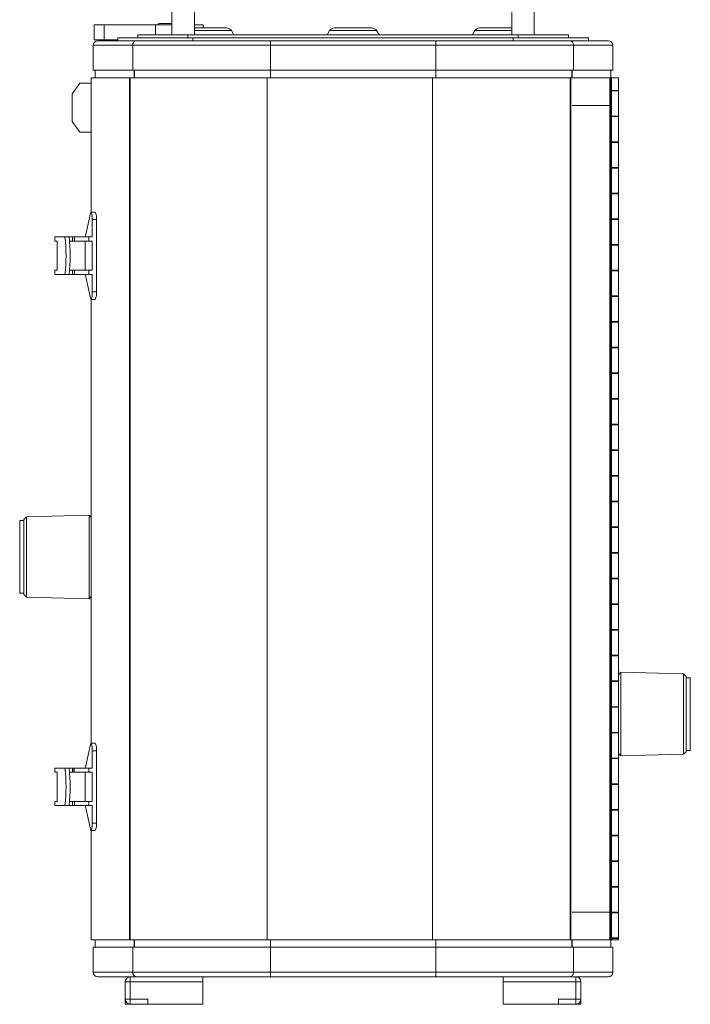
# Model space of a CAD drawing. Header units: millimetres. Extents: x 9 to 1220, y -890 to 456.
# Tile 1 of 10: x 64 to 332, y -890 to -497. Entities that reach past the tile are written whole.
import ezdxf

# ---------------------------------------------------------------- set-up
doc = ezdxf.new("R2010")
doc.units = ezdxf.units.MM

msp = doc.modelspace()

# ---------------------------------------------------------------- linework, layer by layer
at = {"color": 7, "linetype": 'Continuous', "lineweight": 15}
for p, q in [((125.13, -492.11), (125.13, -502.91)), ((134.13, -502.91), (134.13, -492.11)), ((260.89, -492.11), (260.89, -502.91)), ((269.89, -502.91), (269.89, -492.11)), ((94.08, -498.91), (94.08, -504.91)), ((94.08, -498.91), (98.04, -498.91)), ((98.04, -498.91), (98.04, -504.91)), ((98.04, -498.91), (118.54, -498.91)), ((118.54, -498.91), (118.54, -502.91)), ((118.54, -498.91), (125.13, -498.91)), ((124.73, -498.41), (120.13, -498.41)), ((134.13, -498.91), (137.64, -498.91)), ((137.64, -498.91), (137.64, -500.21)), ((111.51, -504.11), (111.51, -502.91)), ((111.51, -502.91), (131.51, -502.91)), ((131.51, -502.91), (131.51, -504.11)), ((263.51, -502.91), (131.51, -502.91)), ((134.13, -500.21), (147.01, -500.21)), ((149.88, -502.91), (148.9, -501.27)), ((188.13, -501.27), (187.15, -502.91)), ((190.01, -500.21), (205.01, -500.21)), ((207.88, -502.91), (206.9, -501.27)), ((246.13, -501.27), (245.15, -502.91)), ((248.01, -500.21), (260.89, -500.21)), ((263.51, -504.11), (263.51, -502.91)), ((263.51, -502.91), (283.51, -502.91)), ((283.51, -502.91), (283.51, -504.11)), ((94.08, -504.91), (98.04, -504.91)), ((95.51, -505.31), (110.8, -505.31)), ((98.04, -504.91), (103.51, -504.91)), ((103.51, -504.11), (133.51, -504.11)), ((103.51, -505.31), (103.51, -504.11)), ((110.8, -505.31), (164.51, -505.31)), ((261.51, -504.11), (133.51, -504.11)), ((133.51, -504.11), (133.51, -505.31)), ((164.51, -507.11), (164.51, -505.31)), ((164.51, -505.31), (230.51, -505.31)), ((230.51, -505.31), (284.22, -505.31)), ((230.51, -505.31), (230.51, -507.11)), ((261.51, -505.31), (261.51, -504.11)), ((261.51, -504.11), (291.51, -504.11)), ((284.22, -505.31), (299.51, -505.31)), ((291.51, -504.11), (291.51, -505.31)), ((109.49, -507.11), (93.71, -507.11)), ((93.71, -507.11), (93.71, -517.11)), ((164.51, -507.11), (109.49, -507.11)), ((109.49, -507.11), (109.49, -517.11)), ((164.51, -507.11), (164.51, -517.11)), ((230.51, -507.11), (164.51, -507.11)), ((285.53, -507.11), (230.51, -507.11)), ((230.51, -507.11), (230.51, -517.11)), ((285.53, -507.11), (285.53, -517.11)), ((301.31, -507.11), (285.53, -507.11)), ((301.31, -507.11), (301.31, -517.11)), ((93.71, -517.11), (109.49, -517.11)), ((94.51, -520.11), (94.51, -517.11)), ((94.52, -517.11), (94.52, -520.11)), ((109.49, -517.11), (164.51, -517.11)), ((110, -517.11), (110, -520.11)), ((110.19, -517.11), (110.19, -520.11)), ((164.51, -517.11), (230.51, -517.11)), ((230.51, -517.11), (285.53, -517.11)), ((285.53, -517.11), (301.31, -517.11)), ((300.5, -517.11), (300.5, -520.11)), ((300.51, -520.11), (300.51, -517.11)), ((88.33, -522.27), (85.28, -526.51)), ((92.9, -522.27), (88.33, -522.27)), ((92.9, -520.11), (92.9, -573.67)), ((92.9, -520.11), (108.23, -520.11)), ((108.23, -520.11), (108.23, -864.11)), ((108.23, -520.11), (108.48, -520.11)), ((108.48, -520.11), (108.48, -864.11)), ((108.48, -520.11), (163.24, -520.11)), ((163.24, -520.11), (163.24, -864.11)), ((163.24, -520.11), (229.24, -520.11)), ((229.24, -520.11), (229.24, -864.11)), ((229.24, -520.11), (284.2, -520.11)), ((284.2, -520.11), (284.2, -864.11)), ((284.2, -520.11), (284.46, -520.11)), ((284.46, -520.11), (284.46, -864.11)), ((284.46, -520.11), (300.06, -520.11)), ((300.06, -520.11), (300.36, -520.11)), ((300.06, -520.11), (300.06, -864.11)), ((300.36, -520.11), (300.74, -520.11)), ((300.36, -520.11), (300.36, -864.11)), ((303.51, -520.11), (300.74, -520.11)), ((300.74, -525.36), (300.74, -520.11)), ((301.01, -520.11), (302.01, -520.11)), ((303.51, -525.11), (303.51, -520.11)), ((85.28, -526.51), (85.28, -537.53)), ((300.74, -525.11), (303.51, -525.11)), ((300.79, -525.36), (300.74, -525.36)), ((300.79, -525.36), (300.79, -535.36)), ((303.51, -525.36), (300.79, -525.36)), ((300.81, -525.11), (300.81, -525.36)), ((303.51, -535.36), (303.51, -525.36)), ((285.02, -531.11), (300.06, -531.11)), ((85.28, -537.53), (88.33, -541.77)), ((300.74, -535.36), (300.79, -535.36)), ((300.74, -545.86), (300.74, -535.36)), ((303.51, -535.61), (300.74, -535.61)), ((300.79, -535.36), (303.51, -535.36)), ((300.81, -535.36), (300.81, -535.61)), ((303.51, -545.61), (303.51, -535.61)), ((92.9, -541.77), (88.33, -541.77)), ((300.74, -545.61), (303.51, -545.61)), ((300.79, -545.86), (300.74, -545.86)), ((300.79, -545.86), (300.79, -555.86)), ((303.51, -545.86), (300.79, -545.86)), ((300.81, -545.61), (300.81, -545.86)), ((303.51, -555.86), (303.51, -545.86)), ((300.74, -555.86), (300.79, -555.86)), ((300.74, -566.36), (300.74, -555.86)), ((300.74, -556.11), (303.51, -556.11)), ((300.79, -555.86), (303.51, -555.86)), ((300.81, -555.86), (300.81, -556.11)), ((303.51, -566.11), (303.51, -556.11)), ((300.74, -566.11), (303.51, -566.11)), ((300.79, -566.36), (300.74, -566.36)), ((300.79, -566.36), (300.79, -576.36)), ((303.51, -566.36), (300.79, -566.36)), ((300.81, -566.11), (300.81, -566.36)), ((303.51, -576.36), (303.51, -566.36)), ((94.51, -573.67), (92.83, -573.67)), ((92.59, -574.16), (90.69, -582.71)), ((93.27, -583.6), (93.27, -576.67)), ((94.95, -576.67), (93.27, -576.67)), ((94.95, -605.54), (94.95, -576.67)), ((300.74, -576.36), (300.79, -576.36)), ((300.74, -586.86), (300.74, -576.36)), ((300.74, -576.61), (303.51, -576.61)), ((300.79, -576.36), (303.51, -576.36)), ((300.81, -576.36), (300.81, -576.61)), ((303.51, -586.61), (303.51, -576.61)), ((78.32, -585.3), (78.32, -583.6)), ((82.41, -583.6), (78.32, -583.6)), ((79.35, -585.3), (78.32, -585.3)), ((79.35, -596.9), (79.35, -585.3)), ((82.41, -583.6), (84.1, -583.6)), ((84.1, -583.6), (85.38, -583.6)), ((84.27, -585.3), (85.38, -585.3)), ((86.24, -583.6), (85.38, -583.6)), ((85.38, -585.3), (85.38, -583.6)), ((86.24, -585.3), (85.38, -585.3)), ((91.98, -583.6), (86, -583.6)), ((91.98, -585.3), (86, -585.3)), ((86.24, -585.3), (86.24, -583.6)), ((90.49, -585.3), (90.49, -596.9)), ((93.27, -583.6), (91.98, -583.6)), ((91.98, -585.3), (91.98, -583.6)), ((93.27, -585.3), (91.98, -585.3)), ((93.27, -585.3), (93.27, -596.9)), ((300.74, -586.61), (303.51, -586.61)), ((300.79, -586.86), (300.74, -586.86)), ((300.79, -586.86), (300.79, -596.86)), ((303.51, -586.86), (300.79, -586.86)), ((300.81, -586.61), (300.81, -586.86)), ((303.51, -596.86), (303.51, -586.86)), ((78.32, -598.6), (78.32, -596.9)), ((78.32, -596.9), (79.35, -596.9)), ((85.38, -596.9), (84.27, -596.9)), ((85.38, -598.6), (85.38, -596.9)), ((85.38, -596.9), (86.24, -596.9)), ((91.98, -596.9), (86.01, -596.9)), ((86.24, -598.6), (86.24, -596.9)), ((91.98, -596.9), (93.27, -596.9)), ((91.98, -598.6), (91.98, -596.9)), ((300.74, -596.86), (300.79, -596.86)), ((300.74, -607.36), (300.74, -596.86)), ((303.51, -597.11), (300.74, -597.11)), ((300.79, -596.86), (303.51, -596.86)), ((300.81, -596.86), (300.81, -597.11)), ((303.51, -607.11), (303.51, -597.11)), ((82.41, -598.6), (78.32, -598.6)), ((84.1, -598.6), (82.41, -598.6)), ((85.38, -598.6), (84.1, -598.6)), ((86.24, -598.6), (85.38, -598.6)), ((91.98, -598.6), (86.01, -598.6)), ((90.69, -599.49), (92.59, -608.04)), ((93.27, -598.6), (91.98, -598.6)), ((93.27, -605.54), (93.27, -598.6)), ((92.83, -608.54), (94.51, -608.54)), ((92.9, -608.54), (92.9, -785.67)), ((93.27, -605.54), (94.95, -605.54)), ((300.74, -607.11), (303.51, -607.11)), ((300.79, -607.36), (300.74, -607.36)), ((300.79, -607.36), (300.79, -617.36)), ((303.51, -607.36), (300.79, -607.36)), ((300.81, -607.11), (300.81, -607.36)), ((303.51, -617.36), (303.51, -607.36)), ((300.74, -617.36), (300.79, -617.36)), ((300.74, -627.86), (300.74, -617.36)), ((303.51, -617.61), (300.74, -617.61)), ((300.79, -617.36), (303.51, -617.36)), ((300.81, -617.36), (300.81, -617.61)), ((303.51, -627.61), (303.51, -617.61)), ((300.74, -627.61), (303.51, -627.61)), ((300.79, -627.86), (300.74, -627.86)), ((300.79, -627.86), (300.79, -637.86)), ((303.51, -627.86), (300.79, -627.86)), ((300.81, -627.61), (300.81, -627.86)), ((303.51, -637.86), (303.51, -627.86)), ((300.74, -637.86), (300.79, -637.86)), ((300.74, -648.36), (300.74, -637.86)), ((303.51, -638.11), (300.74, -638.11)), ((300.79, -637.86), (303.51, -637.86)), ((300.81, -637.86), (300.81, -638.11)), ((303.51, -648.11), (303.51, -638.11)), ((300.74, -648.11), (303.51, -648.11)), ((300.79, -648.36), (300.74, -648.36)), ((300.79, -648.36), (300.79, -658.36)), ((303.51, -648.36), (300.79, -648.36)), ((300.81, -648.11), (300.81, -648.36)), ((303.51, -658.36), (303.51, -648.36)), ((300.74, -658.36), (300.79, -658.36)), ((300.74, -668.86), (300.74, -658.36)), ((300.74, -658.61), (303.51, -658.61)), ((300.79, -658.36), (303.51, -658.36)), ((300.81, -658.36), (300.81, -658.61)), ((303.51, -668.61), (303.51, -658.61)), ((300.74, -668.61), (303.51, -668.61)), ((300.79, -668.86), (300.74, -668.86)), ((300.79, -668.86), (300.79, -678.86)), ((303.51, -668.86), (300.79, -668.86)), ((300.81, -668.61), (300.81, -668.86)), ((303.51, -678.86), (303.51, -668.86)), ((300.74, -678.86), (300.79, -678.86)), ((300.74, -689.36), (300.74, -678.86)), ((300.74, -679.11), (303.51, -679.11)), ((300.79, -678.86), (303.51, -678.86)), ((300.81, -678.86), (300.81, -679.11)), ((303.51, -689.11), (303.51, -679.11)), ((300.74, -689.11), (303.51, -689.11)), ((300.79, -689.36), (300.74, -689.36)), ((300.79, -689.36), (300.79, -699.36)), ((303.51, -689.36), (300.79, -689.36)), ((300.81, -689.11), (300.81, -689.36)), ((303.51, -699.36), (303.51, -689.36)), ((67.04, -695.31), (66.01, -696.34)), ((92.04, -694.66), (67.04, -695.31)), ((67.04, -695.31), (67.04, -727.37)), ((92.9, -695.52), (92.04, -694.66)), ((92.04, -728.02), (92.04, -694.66)), ((66.01, -696.84), (64.31, -696.84)), ((64.31, -725.84), (64.31, -696.84)), ((66.01, -726.34), (66.01, -696.34)), ((300.74, -699.36), (300.79, -699.36)), ((300.74, -709.86), (300.74, -699.36)), ((300.79, -699.36), (303.51, -699.36)), ((300.81, -699.36), (300.81, -699.61)), ((303.51, -699.61), (300.74, -699.61)), ((303.51, -709.61), (303.51, -699.61)), ((300.74, -709.61), (303.51, -709.61)), ((300.79, -709.86), (300.74, -709.86)), ((300.79, -709.86), (300.79, -719.86)), ((303.51, -709.86), (300.79, -709.86)), ((300.81, -709.61), (300.81, -709.86)), ((303.51, -719.86), (303.51, -709.86)), ((300.74, -719.86), (300.79, -719.86)), ((300.74, -730.36), (300.74, -719.86)), ((300.74, -720.11), (303.51, -720.11)), ((300.79, -719.86), (303.51, -719.86)), ((300.81, -719.86), (300.81, -720.11)), ((303.51, -730.11), (303.51, -720.11)), ((64.31, -725.84), (66.01, -725.84)), ((66.01, -726.34), (67.04, -727.37)), ((67.04, -727.37), (92.04, -728.02)), ((92.04, -728.02), (92.9, -727.16)), ((300.74, -730.11), (303.51, -730.11)), ((300.79, -730.36), (300.74, -730.36)), ((300.79, -730.36), (300.79, -740.36)), ((303.51, -730.36), (300.79, -730.36)), ((300.81, -730.11), (300.81, -730.36)), ((303.51, -740.36), (303.51, -730.36)), ((300.74, -740.36), (300.79, -740.36)), ((300.74, -750.86), (300.74, -740.36)), ((303.51, -740.61), (300.74, -740.61)), ((300.79, -740.36), (303.51, -740.36)), ((300.81, -740.36), (300.81, -740.61)), ((303.51, -750.61), (303.51, -740.61)), ((300.74, -750.61), (303.51, -750.61)), ((300.81, -750.61), (300.81, -750.86)), ((300.79, -750.86), (300.74, -750.86)), ((300.79, -750.86), (300.79, -760.86)), ((303.51, -750.86), (300.79, -750.86)), ((303.51, -760.86), (303.51, -750.86)), ((304.5, -757.4), (303.52, -758.38)), ((303.52, -789.79), (303.52, -758.38)), ((329.5, -758.06), (304.5, -757.4)), ((304.5, -757.4), (304.5, -769.76)), ((330.52, -759.08), (329.5, -758.06)), ((329.5, -790.11), (329.5, -758.06)), ((300.74, -760.86), (300.79, -760.86)), ((300.74, -771.36), (300.74, -760.86)), ((303.51, -761.11), (300.74, -761.11)), ((300.79, -760.86), (303.51, -760.86)), ((300.81, -760.86), (300.81, -761.11)), ((303.51, -771.11), (303.51, -761.11)), ((330.52, -759.08), (330.52, -789.08)), ((332.22, -759.58), (330.52, -759.58)), ((332.22, -759.58), (332.22, -770.32)), ((304.5, -769.76), (304.5, -790.77)), ((300.74, -771.11), (303.51, -771.11)), ((300.79, -771.36), (300.74, -771.36)), ((300.79, -771.36), (300.79, -781.36)), ((303.51, -771.36), (300.79, -771.36)), ((300.81, -771.11), (300.81, -771.36)), ((303.51, -781.36), (303.51, -771.36)), ((332.22, -770.32), (332.22, -788.58)), ((300.74, -781.36), (300.79, -781.36)), ((300.74, -791.86), (300.74, -781.36)), ((300.74, -781.61), (303.51, -781.61)), ((300.79, -781.36), (303.51, -781.36)), ((300.81, -781.36), (300.81, -781.61)), ((303.51, -791.61), (303.51, -781.61)), ((94.51, -785.67), (92.83, -785.67)), ((92.59, -786.16), (90.69, -794.71)), ((93.27, -795.6), (93.27, -788.67)), ((94.95, -788.67), (93.27, -788.67)), ((94.95, -817.54), (94.95, -788.67)), ((303.52, -789.79), (304.5, -790.77)), ((329.5, -790.11), (330.52, -789.08)), ((330.52, -788.58), (332.22, -788.58)), ((300.74, -791.61), (303.51, -791.61)), ((300.79, -791.86), (300.74, -791.86)), ((300.79, -791.86), (300.79, -801.86)), ((303.51, -791.86), (300.79, -791.86)), ((300.81, -791.61), (300.81, -791.86)), ((303.51, -801.86), (303.51, -791.86)), ((304.5, -790.77), (329.5, -790.11)), ((78.32, -797.3), (78.32, -795.6)), ((82.41, -795.6), (78.32, -795.6)), ((79.35, -797.3), (78.32, -797.3)), ((79.35, -808.9), (79.35, -797.3)), ((82.41, -795.6), (84.1, -795.6)), ((84.1, -795.6), (85.38, -795.6)), ((84.27, -797.3), (85.38, -797.3)), ((85.38, -795.6), (86.23, -795.6)), ((85.38, -797.3), (85.38, -795.6)), ((85.38, -797.3), (86.23, -797.3)), ((86, -795.6), (86, -797.3)), ((91.98, -795.6), (86, -795.6)), ((91.98, -797.3), (86, -797.3)), ((86.08, -797.3), (86.08, -795.6)), ((90.49, -797.3), (90.49, -808.9)), ((93.27, -795.6), (91.98, -795.6)), ((91.98, -797.3), (91.98, -795.6)), ((93.27, -797.3), (91.98, -797.3)), ((93.27, -797.3), (93.27, -808.9)), ((300.74, -801.86), (300.79, -801.86)), ((300.74, -812.36), (300.74, -801.86)), ((300.74, -802.11), (303.51, -802.11)), ((300.79, -801.86), (303.51, -801.86)), ((300.81, -801.86), (300.81, -802.11)), ((303.51, -812.11), (303.51, -802.11)), ((78.32, -810.6), (78.32, -808.9)), ((78.32, -808.9), (79.35, -808.9)), ((85.38, -808.9), (84.27, -808.9)), ((85.38, -810.6), (85.38, -808.9)), ((85.38, -808.9), (86.24, -808.9)), ((91.98, -808.9), (86.01, -808.9)), ((86.24, -810.6), (86.24, -808.9)), ((91.98, -808.9), (93.27, -808.9)), ((91.98, -810.6), (91.98, -808.9)), ((82.41, -810.6), (78.32, -810.6)), ((84.1, -810.6), (82.41, -810.6)), ((85.38, -810.6), (84.1, -810.6)), ((86.24, -810.6), (85.38, -810.6)), ((91.98, -810.6), (86.01, -810.6)), ((90.69, -811.49), (92.59, -820.04)), ((93.27, -810.6), (91.98, -810.6)), ((93.27, -817.54), (93.27, -810.6)), ((300.74, -812.11), (303.51, -812.11)), ((300.79, -812.36), (300.74, -812.36)), ((300.79, -812.36), (300.79, -822.36)), ((303.51, -812.36), (300.79, -812.36)), ((300.81, -812.11), (300.81, -812.36)), ((303.51, -822.36), (303.51, -812.36)), ((92.83, -820.54), (94.51, -820.54)), ((92.9, -820.54), (92.9, -864.11)), ((93.27, -817.54), (94.95, -817.54)), ((300.74, -822.36), (300.79, -822.36)), ((300.74, -832.86), (300.74, -822.36)), ((300.74, -822.61), (303.51, -822.61)), ((300.79, -822.36), (303.51, -822.36)), ((300.81, -822.36), (300.81, -822.61)), ((303.51, -832.61), (303.51, -822.61)), ((300.74, -832.61), (303.51, -832.61)), ((300.79, -832.86), (300.74, -832.86)), ((300.79, -832.86), (300.79, -842.86)), ((303.51, -832.86), (300.79, -832.86)), ((300.81, -832.61), (300.81, -832.86)), ((303.51, -842.86), (303.51, -832.86)), ((300.74, -842.86), (300.79, -842.86)), ((300.74, -853.36), (300.74, -842.86)), ((303.51, -843.11), (300.74, -843.11)), ((300.79, -842.86), (303.51, -842.86)), ((300.81, -842.86), (300.81, -843.11)), ((303.51, -853.11), (303.51, -843.11)), ((285.02, -853.11), (300.06, -853.11)), ((300.74, -853.11), (303.51, -853.11)), ((300.79, -853.36), (300.74, -853.36)), ((300.79, -853.36), (300.79, -863.36)), ((303.51, -853.36), (300.79, -853.36)), ((300.81, -853.11), (300.81, -853.36)), ((303.51, -863.36), (303.51, -853.36)), ((108.23, -864.11), (92.9, -864.11)), ((94.51, -867.11), (94.51, -864.11)), ((94.52, -864.11), (94.52, -867.11)), ((108.48, -864.11), (108.23, -864.11)), ((163.24, -864.11), (108.48, -864.11)), ((163.24, -864.11), (229.24, -864.11)), ((284.2, -864.11), (229.24, -864.11)), ((284.46, -864.11), (284.2, -864.11)), ((300.06, -864.11), (284.46, -864.11)), ((300.36, -864.11), (300.06, -864.11)), ((300.36, -864.11), (300.74, -864.11)), ((300.5, -864.11), (300.5, -867.11)), ((300.51, -867.11), (300.51, -864.11)), ((300.74, -863.36), (300.79, -863.36)), ((300.74, -864.11), (300.74, -863.36)), ((300.74, -863.61), (303.51, -863.61)), ((300.74, -864.11), (303.51, -864.11)), ((300.79, -863.36), (303.51, -863.36)), ((300.81, -863.36), (300.81, -863.61)), ((303.51, -864.11), (303.51, -863.61)), ((109.49, -867.11), (93.71, -867.11)), ((93.71, -877.11), (93.71, -867.11)), ((109.49, -877.11), (109.49, -867.11)), ((164.51, -867.11), (109.49, -867.11)), ((164.51, -877.11), (164.51, -867.11)), ((230.51, -867.11), (164.51, -867.11)), ((230.51, -877.11), (230.51, -867.11)), ((285.53, -867.11), (230.51, -867.11)), ((285.53, -877.11), (285.53, -867.11)), ((301.31, -867.11), (285.53, -867.11)), ((301.31, -877.11), (301.31, -867.11)), ((93.71, -877.11), (109.49, -877.11)), ((108.51, -878.91), (95.51, -878.91)), ((108.51, -880.91), (108.51, -878.91)), ((118.42, -878.91), (108.51, -878.91)), ((109.49, -877.11), (164.51, -877.11)), ((164.51, -878.91), (118.42, -878.91)), ((137.51, -878.91), (137.51, -880.91)), ((164.51, -878.91), (164.51, -877.11)), ((164.51, -877.11), (230.51, -877.11)), ((230.51, -878.91), (164.51, -878.91)), ((230.51, -877.11), (285.53, -877.11)), ((230.51, -877.11), (230.51, -878.91)), ((276.6, -878.91), (230.51, -878.91)), ((257.51, -880.91), (257.51, -878.91)), ((276.6, -878.91), (286.51, -878.91)), ((285.53, -877.11), (301.31, -877.11)), ((286.51, -880.91), (286.51, -878.91)), ((299.51, -878.91), (286.51, -878.91)), ((106.51, -887.91), (106.51, -880.91)), ((108.51, -880.91), (106.51, -880.91)), ((108.51, -887.91), (108.51, -880.91)), ((137.51, -880.91), (108.51, -880.91)), ((108.51, -880.91), (108.51, -880.91)), ((108.51, -880.91), (108.51, -880.91)), ((137.51, -880.91), (108.51, -880.91)), ((137.51, -880.91), (137.51, -880.91)), ((137.51, -889.91), (137.51, -880.91)), ((257.51, -880.91), (286.51, -880.91)), ((257.51, -880.91), (257.51, -880.91)), ((257.51, -889.91), (257.51, -880.91)), ((257.51, -880.91), (286.51, -880.91)), ((286.51, -880.91), (288.51, -880.91)), ((286.51, -887.91), (286.51, -880.91)), ((286.51, -880.91), (286.51, -880.91)), ((288.51, -887.91), (288.51, -880.91)), ((108.51, -887.91), (106.51, -887.91)), ((106.51, -889.91), (106.51, -887.91)), ((115.51, -887.91), (108.51, -887.91)), ((108.51, -887.91), (108.51, -889.91)), ((115.51, -889.91), (115.51, -887.91)), ((279.51, -889.91), (279.51, -887.91)), ((286.51, -887.91), (279.51, -887.91)), ((286.51, -887.91), (288.51, -887.91)), ((286.51, -887.91), (286.51, -889.91)), ((288.51, -889.91), (288.51, -887.91)), ((108.51, -889.91), (106.51, -889.91)), ((115.51, -889.91), (108.51, -889.91)), ((137.51, -889.91), (115.51, -889.91)), ((257.51, -889.91), (279.51, -889.91)), ((286.51, -889.91), (279.51, -889.91)), ((286.51, -889.91), (288.51, -889.91))]:
    msp.add_line(p, q, dxfattribs=at)
at = {"color": 8, "linetype": 'Continuous', "lineweight": 15}
for p, q in [((134.13, -501.27), (148.9, -501.27)), ((188.13, -501.27), (206.9, -501.27)), ((246.13, -501.27), (260.89, -501.27)), ((164.51, -517.11), (164.51, -520.11)), ((230.51, -517.11), (230.51, -520.11)), ((284.83, -517.11), (284.83, -520.11)), ((285.02, -517.11), (285.02, -520.11)), ((110, -864.11), (110, -867.11)), ((110.19, -864.11), (110.19, -867.11)), ((164.51, -864.11), (164.51, -867.11)), ((230.51, -864.11), (230.51, -867.11)), ((284.83, -864.11), (284.83, -867.11)), ((285.02, -864.11), (285.02, -867.11))]:
    msp.add_line(p, q, dxfattribs=at)
at = {"color": 7, "linetype": 'Continuous', "lineweight": 15, "flags": 128}
for points in [[(93.27, -576.67), (93.25, -575.87), (93.21, -575.13), (93.13, -574.5), (93.04, -574.03), (92.93, -573.74), (92.81, -573.67), (92.69, -573.81), (92.59, -574.16)], [(92.59, -608.04), (92.69, -608.39), (92.81, -608.54), (92.93, -608.46), (93.04, -608.18), (93.13, -607.71), (93.21, -607.08), (93.25, -606.34), (93.27, -605.54)], [(93.27, -788.67), (93.25, -787.87), (93.21, -787.13), (93.13, -786.5), (93.04, -786.03), (92.93, -785.74), (92.81, -785.67), (92.69, -785.81), (92.59, -786.16)], [(92.59, -820.04), (92.69, -820.39), (92.81, -820.54), (92.93, -820.46), (93.04, -820.18), (93.13, -819.71), (93.21, -819.08), (93.25, -818.34), (93.27, -817.54)]]:
    msp.add_lwpolyline(points, dxfattribs=at)
at = {"color": 7, "linetype": 'Continuous', "lineweight": 15}
for centre, radius, start, end in [((120.13, -499.11), 0.7, 90, 163.3985), ((124.73, -499.11), 0.7, 55.4812, 90), ((147.01, -502.41), 2.2, 30.9848, 90), ((190.01, -502.41), 2.2, 90, 149.0152), ((205.01, -502.41), 2.2, 30.9848, 90), ((248.01, -502.41), 2.2, 90, 149.0152), ((95.51, -507.11), 1.8, 90, 180), ((299.51, -507.11), 1.8, 0, 90), ((89.63, -575.91), 5.37, 351.9297, 24.6946), ((13.28, -591.1), 69.54, 353.8084, 6.1916), ((14.96, -591.1), 69.54, 353.8084, 6.1916), ((98.01, -584.22), 7.48, 168.3466, 175.2332), ((98.01, -597.98), 7.48, 184.7668, 191.6534), ((89.63, -606.29), 5.37, 335.3054, 8.0703), ((89.63, -787.91), 5.37, 351.9297, 24.6946), ((13.28, -803.1), 69.54, 353.8084, 6.1916), ((14.96, -803.1), 69.54, 353.8084, 6.1916), ((98.01, -796.22), 7.48, 168.3466, 175.2332), ((98.01, -809.98), 7.48, 184.7668, 191.6534), ((89.63, -818.29), 5.37, 335.3054, 8.0703), ((95.51, -877.11), 1.8, 180, 270), ((108.51, -880.91), 2, 90, 180), ((286.51, -880.91), 2, 0, 90), ((299.51, -877.11), 1.8, 270, 0), ((108.51, -880.91), 0.001, 90, 180), ((286.51, -880.91), 0.001, 0, 90), ((108.51, -887.91), 2, 180, 270), ((108.51, -887.91), 0.001, 180, 270), ((286.51, -887.91), 2, 270, 360), ((286.51, -887.91), 0.001, 270, 0)]:
    msp.add_arc(centre, radius, start, end, dxfattribs=at)
for points, knots in [([(109.49, -507.11), (109.5, -506.99), (109.51, -506.75), (109.61, -506.3), (109.85, -505.8), (110.29, -505.39), (110.63, -505.33), (110.8, -505.31)], [0, 0, 0, 0, 0.123813, 0.247875, 0.496277, 0.747215, 1, 1, 1, 1]), ([(284.22, -505.31), (284.4, -505.33), (284.74, -505.39), (285.17, -505.8), (285.41, -506.3), (285.52, -506.75), (285.53, -506.99), (285.53, -507.11)], [0, 0, 0, 0, 0.252785, 0.503724, 0.752126, 0.876186, 1, 1, 1, 1]), ([(110.8, -878.91), (110.63, -878.88), (110.29, -878.83), (109.85, -878.41), (109.61, -877.91), (109.51, -877.46), (109.5, -877.23), (109.49, -877.11)], [0, 0, 0, 0, 0.252785, 0.503724, 0.752126, 0.876186, 1, 1, 1, 1]), ([(285.53, -877.11), (285.53, -877.23), (285.52, -877.46), (285.41, -877.91), (285.17, -878.41), (284.74, -878.83), (284.4, -878.88), (284.22, -878.91)], [0, 0, 0, 0, 0.123813, 0.247875, 0.496277, 0.747215, 1, 1, 1, 1])]:
    msp.add_open_spline(points, degree=3, knots=knots, dxfattribs=at)

doc.saveas('drawing.dxf')
